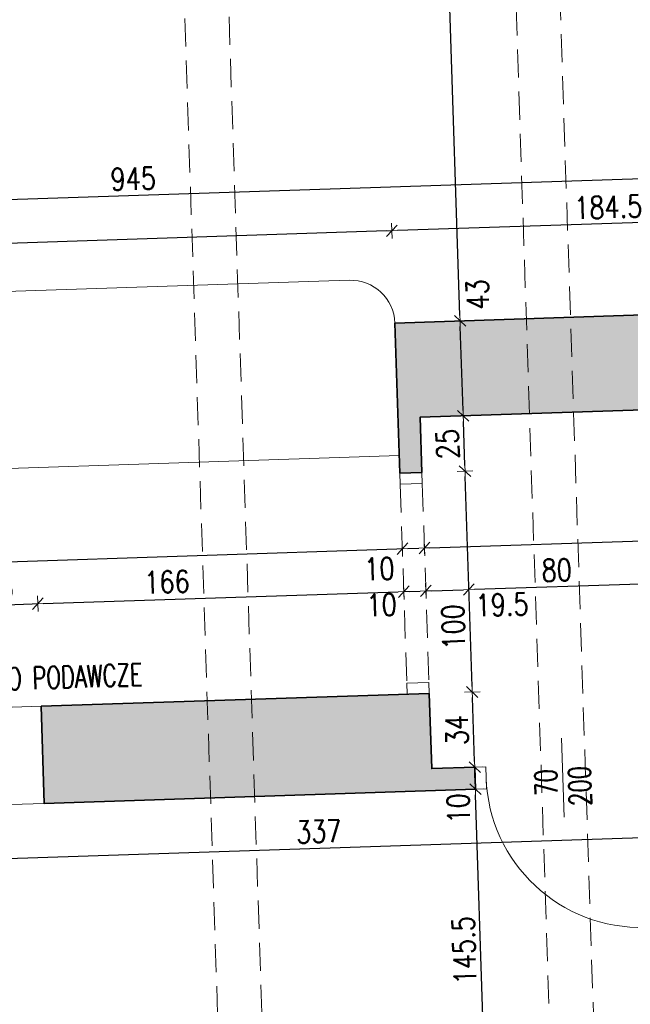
# Model space of a CAD drawing. Header units: millimetres. Extents: x 14400 to 93787, y -21104 to 39413.
# Tile 220 of 256: x 91048 to 91325, y -15149 to -14703. Entities that reach past the tile are written whole.
import ezdxf
from ezdxf.enums import TextEntityAlignment as Align

# ---------------------------------------------------------------- set-up
doc = ezdxf.new("R2010")
doc.units = ezdxf.units.MM
doc.linetypes.add('HIDDEN', pattern=[9.525, 6.35, -3.175])
for name, color, linetype, lineweight in [('!MODUS_HATCH_ŚCIANA', 254, 'Continuous', 9), ('__MODUS_ŚCIANY', 2, 'Continuous', 35), ('Cienka', 3, 'Continuous', 9), ('Drzwi', 1, 'Continuous', 15), ('Opis', 8, 'Continuous', 13), ('Opis_pom', 9, 'Continuous', 18), ('Widok', 1, 'Continuous', 15), ('WYMIAROWANIE', 1, 'Continuous', 18)]:
    doc.layers.add(name, color=color, linetype=linetype, lineweight=lineweight)
doc.styles.add('ARCHETYP', font='romans.shx', dxfattribs={"height": 15})
doc.styles.add('ARIAL', font='tahoma.ttf')
doc.styles.add('TXT', font='simplex.shx', dxfattribs={"width": 0.8})
doc.dimstyles.new('DIM50', dxfattribs={"dimscale": 5, "dimtxt": 2, "dimasz": 0.5, "dimexe": 0, "dimexo": 0, "dimgap": 0.5, "dimtad": 1, "dimdec": 4, "dimrnd": 0.5, "dimdsep": 46, "dimtxsty": 'TXT', "dimblk1": 'TICK1', "dimblk2": 'TICK1', "dimsah": 1, "dimcen": 0, "dimse1": 1, "dimse2": 1, "dimclrd": 1, "dimclre": 7, "dimclrt": 9, "dimadec": 0, "dimazin": 0, "dimtfac": 1, "dimtdec": 4, "dimtmove": 2, "dimatfit": 3, "dimldrblk": 'TICK1', "dimfxl": 1, "dimtolj": 1, "dimarcsym": 0})

# ---------------------------------------------------------------- blocks, each defined once
blk = doc.blocks.new('TICK1')
at = {"color": 2}
blk.add_line((-1, -1), (1, 1), dxfattribs=at)
at = {"color": 0}
for p, q in [((0, 0), (-1, 0)), ((0, -1.4), (0, 1.4))]:
    blk.add_line(p, q, dxfattribs=at)
blk = doc.blocks.new('*D397')
at = {"layer": 'DEFPOINTS', "color": 0, "transparency": 16777216}
for p in [(29292.97, 1118.15), (29477.47, 1095.51), (29292.97, 1061.51)]:
    blk.add_point(p, dxfattribs=at)
at = {"layer": 'WYMIAROWANIE', "color": 1, "lineweight": -2, "transparency": 16777216}
blk.add_line((29474.97, 1118.15), (29295.47, 1118.15), dxfattribs=at)
at = {"layer": 'WYMIAROWANIE', "color": 1, "linetype": 'ByBlock', "lineweight": -2, "transparency": 16777216, "xscale": 2.5, "yscale": 2.5, "zscale": 2.5, "rotation": 180}
blk.add_blockref('TICK1', (29292.97, 1118.15), dxfattribs=at)
at = {"layer": 'WYMIAROWANIE', "color": 1, "linetype": 'ByBlock', "lineweight": -2, "transparency": 16777216, "xscale": 2.5, "yscale": 2.5, "zscale": 2.5}
blk.add_blockref('TICK1', (29477.47, 1118.15), dxfattribs=at)
at = {"layer": 'WYMIAROWANIE', "color": 9, "transparency": 16777216, "insert": (29391.18, 1125.65), "char_height": 10, "attachment_point": 5, "style": 'TXT'}
blk.add_mtext('\\A1;184.5', dxfattribs=at)
blk = doc.blocks.new('*D396')
at = {"layer": 'DEFPOINTS', "color": 0, "transparency": 16777216}
for p in [(28762.47, 1118.15), (28762.47, 1095.51), (29292.97, 1061.51)]:
    blk.add_point(p, dxfattribs=at)
at = {"layer": 'WYMIAROWANIE', "color": 1, "lineweight": -2, "transparency": 16777216}
blk.add_line((29290.47, 1118.15), (28764.97, 1118.15), dxfattribs=at)
at = {"layer": 'WYMIAROWANIE', "color": 1, "linetype": 'ByBlock', "lineweight": -2, "transparency": 16777216, "xscale": 2.5, "yscale": 2.5, "zscale": 2.5, "rotation": 180}
blk.add_blockref('TICK1', (28762.47, 1118.15), dxfattribs=at)
at = {"layer": 'WYMIAROWANIE', "color": 1, "linetype": 'ByBlock', "lineweight": -2, "transparency": 16777216, "xscale": 2.5, "yscale": 2.5, "zscale": 2.5}
blk.add_blockref('TICK1', (29292.97, 1118.15), dxfattribs=at)
at = {"layer": 'WYMIAROWANIE', "color": 9, "transparency": 16777216, "insert": (29027.72, 1125.65), "char_height": 10, "attachment_point": 5, "style": 'TXT'}
blk.add_mtext('\\A1;530.5', dxfattribs=at)
blk = doc.blocks.new('*D393')
at = {"layer": 'DEFPOINTS', "color": 0, "transparency": 16777216}
for p in [(29667.47, 1138.02), (28722.47, 1076.37), (29667.47, 1076.37)]:
    blk.add_point(p, dxfattribs=at)
at = {"layer": 'WYMIAROWANIE', "color": 1, "lineweight": -2, "transparency": 16777216}
blk.add_line((28724.97, 1138.02), (29664.97, 1138.02), dxfattribs=at)
at = {"layer": 'WYMIAROWANIE', "color": 1, "linetype": 'ByBlock', "lineweight": -2, "transparency": 16777216, "xscale": 2.5, "yscale": 2.5, "zscale": 2.5, "rotation": 180}
blk.add_blockref('TICK1', (28722.47, 1138.02), dxfattribs=at)
at = {"layer": 'WYMIAROWANIE', "color": 1, "linetype": 'ByBlock', "lineweight": -2, "transparency": 16777216, "xscale": 2.5, "yscale": 2.5, "zscale": 2.5}
blk.add_blockref('TICK1', (29667.47, 1138.02), dxfattribs=at)
at = {"layer": 'WYMIAROWANIE', "color": 9, "transparency": 16777216, "insert": (29176.73, 1145.52), "char_height": 10, "attachment_point": 5, "style": 'TXT'}
blk.add_mtext('\\A1;945', dxfattribs=at)
blk = doc.blocks.new('*D406')
at = {"layer": 'DEFPOINTS', "color": 0, "transparency": 16777216}
for p in [(29127.22, 954.77), (29092.22, 915.37), (29127.22, 915.37)]:
    blk.add_point(p, dxfattribs=at)
at = {"layer": 'WYMIAROWANIE', "color": 1, "lineweight": -2, "transparency": 16777216}
blk.add_line((29094.72, 954.77), (29124.72, 954.77), dxfattribs=at)
at = {"layer": 'WYMIAROWANIE', "color": 1, "linetype": 'ByBlock', "lineweight": -2, "transparency": 16777216, "xscale": 2.5, "yscale": 2.5, "zscale": 2.5, "rotation": 180}
blk.add_blockref('TICK1', (29092.22, 954.77), dxfattribs=at)
at = {"layer": 'WYMIAROWANIE', "color": 1, "linetype": 'ByBlock', "lineweight": -2, "transparency": 16777216, "xscale": 2.5, "yscale": 2.5, "zscale": 2.5}
blk.add_blockref('TICK1', (29127.22, 954.77), dxfattribs=at)
at = {"layer": 'WYMIAROWANIE', "color": 9, "transparency": 16777216, "insert": (29109.72, 962.27), "char_height": 10, "attachment_point": 5, "style": 'TXT'}
blk.add_mtext('\\A1;35', dxfattribs=at)
blk = doc.blocks.new('*D405')
at = {"layer": 'DEFPOINTS', "color": 0, "transparency": 16777216}
for p in [(29292.97, 954.77), (29292.97, 917.87), (29127.22, 915.37)]:
    blk.add_point(p, dxfattribs=at)
at = {"layer": 'WYMIAROWANIE', "color": 1, "lineweight": -2, "transparency": 16777216}
blk.add_line((29129.72, 954.77), (29290.47, 954.77), dxfattribs=at)
at = {"layer": 'WYMIAROWANIE', "color": 1, "linetype": 'ByBlock', "lineweight": -2, "transparency": 16777216, "xscale": 2.5, "yscale": 2.5, "zscale": 2.5, "rotation": 180}
blk.add_blockref('TICK1', (29127.22, 954.77), dxfattribs=at)
at = {"layer": 'WYMIAROWANIE', "color": 1, "linetype": 'ByBlock', "lineweight": -2, "transparency": 16777216, "xscale": 2.5, "yscale": 2.5, "zscale": 2.5}
blk.add_blockref('TICK1', (29292.97, 954.77), dxfattribs=at)
at = {"layer": 'WYMIAROWANIE', "color": 9, "transparency": 16777216, "insert": (29186, 962.69), "char_height": 10, "attachment_point": 5, "style": 'TXT'}
blk.add_mtext('\\A1;166', dxfattribs=at)
blk = doc.blocks.new('*D404')
at = {"layer": 'DEFPOINTS', "color": 0, "transparency": 16777216}
for p in [(29302.97, 954.77), (29292.97, 917.87), (29302.97, 917.87)]:
    blk.add_point(p, dxfattribs=at)
at = {"layer": 'WYMIAROWANIE', "color": 1, "lineweight": -2, "transparency": 16777216}
blk.add_line((29295.47, 954.77), (29300.47, 954.77), dxfattribs=at)
at = {"layer": 'WYMIAROWANIE', "color": 1, "linetype": 'ByBlock', "lineweight": -2, "transparency": 16777216, "xscale": 2.5, "yscale": 2.5, "zscale": 2.5, "rotation": 180}
blk.add_blockref('TICK1', (29292.97, 954.77), dxfattribs=at)
at = {"layer": 'WYMIAROWANIE', "color": 1, "linetype": 'ByBlock', "lineweight": -2, "transparency": 16777216, "xscale": 2.5, "yscale": 2.5, "zscale": 2.5}
blk.add_blockref('TICK1', (29302.97, 954.77), dxfattribs=at)
at = {"layer": 'WYMIAROWANIE', "color": 9, "transparency": 16777216, "insert": (29282.75, 949.14), "char_height": 10, "attachment_point": 5, "style": 'TXT'}
blk.add_mtext('\\A1;10', dxfattribs=at)
blk = doc.blocks.new('*D403')
at = {"layer": 'DEFPOINTS', "color": 0, "transparency": 16777216}
for p in [(29322.47, 954.77), (29302.97, 917.87), (29322.47, 881.37)]:
    blk.add_point(p, dxfattribs=at)
at = {"layer": 'WYMIAROWANIE', "color": 1, "lineweight": -2, "transparency": 16777216}
blk.add_line((29305.47, 954.77), (29319.97, 954.77), dxfattribs=at)
at = {"layer": 'WYMIAROWANIE', "color": 1, "linetype": 'ByBlock', "lineweight": -2, "transparency": 16777216, "xscale": 2.5, "yscale": 2.5, "zscale": 2.5, "rotation": 180}
blk.add_blockref('TICK1', (29302.97, 954.77), dxfattribs=at)
at = {"layer": 'WYMIAROWANIE', "color": 1, "linetype": 'ByBlock', "lineweight": -2, "transparency": 16777216, "xscale": 2.5, "yscale": 2.5, "zscale": 2.5}
blk.add_blockref('TICK1', (29322.47, 954.77), dxfattribs=at)
at = {"layer": 'WYMIAROWANIE', "color": 9, "transparency": 16777216, "insert": (29337.24, 947.41), "char_height": 10, "attachment_point": 5, "style": 'TXT'}
blk.add_mtext('\\A1;19.5', dxfattribs=at)
blk = doc.blocks.new('*D402')
at = {"layer": 'DEFPOINTS', "color": 0, "transparency": 16777216}
for p in [(29402.47, 954.77), (29322.47, 881.37), (29402.47, 881.37)]:
    blk.add_point(p, dxfattribs=at)
at = {"layer": 'WYMIAROWANIE', "color": 1, "lineweight": -2, "transparency": 16777216}
blk.add_line((29324.97, 954.77), (29399.97, 954.77), dxfattribs=at)
at = {"layer": 'WYMIAROWANIE', "color": 1, "linetype": 'ByBlock', "lineweight": -2, "transparency": 16777216, "xscale": 2.5, "yscale": 2.5, "zscale": 2.5, "rotation": 180}
blk.add_blockref('TICK1', (29322.47, 954.77), dxfattribs=at)
at = {"layer": 'WYMIAROWANIE', "color": 1, "linetype": 'ByBlock', "lineweight": -2, "transparency": 16777216, "xscale": 2.5, "yscale": 2.5, "zscale": 2.5}
blk.add_blockref('TICK1', (29402.47, 954.77), dxfattribs=at)
at = {"layer": 'WYMIAROWANIE', "color": 9, "transparency": 16777216, "insert": (29362.47, 962.27), "char_height": 10, "attachment_point": 5, "style": 'TXT'}
blk.add_mtext('\\A1;80', dxfattribs=at)
blk = doc.blocks.new('*D436')
at = {"layer": 'DEFPOINTS', "color": 0, "transparency": 16777216}
for p in [(29292.97, 974.21), (28625.99, 908.37), (29292.97, 908.37)]:
    blk.add_point(p, dxfattribs=at)
at = {"layer": 'WYMIAROWANIE', "color": 1, "lineweight": -2, "transparency": 16777216}
blk.add_line((28628.49, 974.21), (29290.47, 974.21), dxfattribs=at)
at = {"layer": 'WYMIAROWANIE', "color": 1, "linetype": 'ByBlock', "lineweight": -2, "transparency": 16777216, "xscale": 2.5, "yscale": 2.5, "zscale": 2.5, "rotation": 180}
blk.add_blockref('TICK1', (28625.99, 974.21), dxfattribs=at)
at = {"layer": 'WYMIAROWANIE', "color": 1, "linetype": 'ByBlock', "lineweight": -2, "transparency": 16777216, "xscale": 2.5, "yscale": 2.5, "zscale": 2.5}
blk.add_blockref('TICK1', (29292.97, 974.21), dxfattribs=at)
at = {"layer": 'WYMIAROWANIE', "color": 9, "transparency": 16777216, "insert": (28959.48, 981.71), "char_height": 10, "attachment_point": 5, "style": 'TXT'}
blk.add_mtext('\\A1;667', dxfattribs=at)
blk = doc.blocks.new('*D440')
at = {"layer": 'DEFPOINTS', "color": 0, "transparency": 16777216}
for p in [(29302.97, 1033.37), (29302.97, 974.21), (29292.97, 908.37)]:
    blk.add_point(p, dxfattribs=at)
at = {"layer": 'WYMIAROWANIE', "color": 1, "lineweight": -2, "transparency": 16777216}
blk.add_line((29295.47, 974.21), (29300.47, 974.21), dxfattribs=at)
at = {"layer": 'WYMIAROWANIE', "color": 1, "linetype": 'ByBlock', "lineweight": -2, "transparency": 16777216, "xscale": 2.5, "yscale": 2.5, "zscale": 2.5, "rotation": 180}
blk.add_blockref('TICK1', (29292.97, 974.21), dxfattribs=at)
at = {"layer": 'WYMIAROWANIE', "color": 1, "linetype": 'ByBlock', "lineweight": -2, "transparency": 16777216, "xscale": 2.5, "yscale": 2.5, "zscale": 2.5}
blk.add_blockref('TICK1', (29302.97, 974.21), dxfattribs=at)
at = {"layer": 'WYMIAROWANIE', "color": 9, "transparency": 16777216, "insert": (29282.29, 965.46), "char_height": 10, "attachment_point": 5, "style": 'TXT'}
blk.add_mtext('\\A1;10', dxfattribs=at)
blk = doc.blocks.new('*D439')
at = {"layer": 'DEFPOINTS', "color": 0, "transparency": 16777216}
for p in [(29302.97, 1033.37), (29667.47, 1033.37), (29667.47, 974.21)]:
    blk.add_point(p, dxfattribs=at)
at = {"layer": 'WYMIAROWANIE', "color": 1, "lineweight": -2, "transparency": 16777216}
blk.add_line((29305.47, 974.21), (29664.97, 974.21), dxfattribs=at)
at = {"layer": 'WYMIAROWANIE', "color": 1, "linetype": 'ByBlock', "lineweight": -2, "transparency": 16777216, "xscale": 2.5, "yscale": 2.5, "zscale": 2.5, "rotation": 180}
blk.add_blockref('TICK1', (29302.97, 974.21), dxfattribs=at)
at = {"layer": 'WYMIAROWANIE', "color": 1, "linetype": 'ByBlock', "lineweight": -2, "transparency": 16777216, "xscale": 2.5, "yscale": 2.5, "zscale": 2.5}
blk.add_blockref('TICK1', (29667.47, 974.21), dxfattribs=at)
at = {"layer": 'WYMIAROWANIE', "color": 9, "transparency": 16777216, "insert": (29485.22, 981.71), "char_height": 10, "attachment_point": 5, "style": 'TXT'}
blk.add_mtext('\\A1;364.5', dxfattribs=at)
blk = doc.blocks.new('*D493')
at = {"layer": 'DEFPOINTS', "color": 0, "transparency": 16777216}
for p in [(29082.47, 864.37), (29419.47, 864.37), (29419.47, 840.07)]:
    blk.add_point(p, dxfattribs=at)
at = {"layer": 'WYMIAROWANIE', "color": 1, "lineweight": -2, "transparency": 16777216}
blk.add_line((29084.97, 840.07), (29416.97, 840.07), dxfattribs=at)
at = {"layer": 'WYMIAROWANIE', "color": 1, "linetype": 'ByBlock', "lineweight": -2, "transparency": 16777216, "xscale": 2.5, "yscale": 2.5, "zscale": 2.5, "rotation": 180}
blk.add_blockref('TICK1', (29082.47, 840.07), dxfattribs=at)
at = {"layer": 'WYMIAROWANIE', "color": 1, "linetype": 'ByBlock', "lineweight": -2, "transparency": 16777216, "xscale": 2.5, "yscale": 2.5, "zscale": 2.5}
blk.add_blockref('TICK1', (29419.47, 840.07), dxfattribs=at)
at = {"layer": 'WYMIAROWANIE', "color": 9, "transparency": 16777216, "insert": (29250.97, 847.57), "char_height": 10, "attachment_point": 5, "style": 'TXT'}
blk.add_mtext('\\A1;337', dxfattribs=at)
blk = doc.blocks.new('*D499')
at = {"layer": 'DEFPOINTS', "color": 0, "transparency": 16777216}
for p in [(29322.47, 864.37), (29419.47, 864.37), (29419.47, 718.95)]:
    blk.add_point(p, dxfattribs=at)
at = {"layer": 'WYMIAROWANIE', "color": 1, "lineweight": -2, "transparency": 16777216}
blk.add_line((29322.47, 721.45), (29322.47, 861.87), dxfattribs=at)
at = {"layer": 'WYMIAROWANIE', "color": 1, "linetype": 'ByBlock', "lineweight": -2, "transparency": 16777216, "xscale": 2.5, "yscale": 2.5, "zscale": 2.5}
for p, rotation in [((29322.47, 864.37), 90), ((29322.47, 718.95), 270)]:
    blk.add_blockref('TICK1', p, dxfattribs=dict(at, rotation=rotation))
at = {"layer": 'WYMIAROWANIE', "color": 9, "transparency": 16777216, "insert": (29314.97, 791.66), "char_height": 10, "attachment_point": 5, "rotation": 90, "style": 'TXT'}
blk.add_mtext('\\A1;145.5', dxfattribs=at)
blk = doc.blocks.new('*D452')
at = {"layer": 'DEFPOINTS', "color": 0, "transparency": 16777216}
for p in [(29302.97, 874.37), (29322.47, 874.37), (29419.47, 864.37)]:
    blk.add_point(p, dxfattribs=at)
at = {"layer": 'WYMIAROWANIE', "color": 1, "lineweight": -2, "transparency": 16777216}
blk.add_line((29322.47, 866.87), (29322.47, 871.87), dxfattribs=at)
at = {"layer": 'WYMIAROWANIE', "color": 1, "linetype": 'ByBlock', "lineweight": -2, "transparency": 16777216, "xscale": 2.5, "yscale": 2.5, "zscale": 2.5}
for p, rotation in [((29322.47, 874.37), 90), ((29322.47, 864.37), 270)]:
    blk.add_blockref('TICK1', p, dxfattribs=dict(at, rotation=rotation))
at = {"layer": 'WYMIAROWANIE', "color": 9, "transparency": 16777216, "insert": (29314.49, 855.94), "char_height": 10, "attachment_point": 5, "rotation": 90, "style": 'TXT'}
blk.add_mtext('\\A1;10', dxfattribs=at)
blk = doc.blocks.new('*D453')
at = {"layer": 'DEFPOINTS', "color": 0, "transparency": 16777216}
for p in [(29302.97, 908.37), (29322.47, 908.37), (29302.97, 874.37)]:
    blk.add_point(p, dxfattribs=at)
at = {"layer": 'WYMIAROWANIE', "color": 1, "lineweight": -2, "transparency": 16777216}
blk.add_line((29322.47, 876.87), (29322.47, 905.87), dxfattribs=at)
at = {"layer": 'WYMIAROWANIE', "color": 1, "linetype": 'ByBlock', "lineweight": -2, "transparency": 16777216, "xscale": 2.5, "yscale": 2.5, "zscale": 2.5}
for p, rotation in [((29322.47, 908.37), 90), ((29322.47, 874.37), 270)]:
    blk.add_blockref('TICK1', p, dxfattribs=dict(at, rotation=rotation))
at = {"layer": 'WYMIAROWANIE', "color": 9, "transparency": 16777216, "insert": (29314.97, 891.37), "char_height": 10, "attachment_point": 5, "rotation": 90, "style": 'TXT'}
blk.add_mtext('\\A1;34', dxfattribs=at)
blk = doc.blocks.new('*D473')
at = {"layer": 'DEFPOINTS', "color": 0, "transparency": 16777216}
for p in [(29302.97, 1008.37), (29322.47, 1008.37), (29302.97, 908.37)]:
    blk.add_point(p, dxfattribs=at)
at = {"layer": 'WYMIAROWANIE', "color": 1, "lineweight": -2, "transparency": 16777216}
blk.add_line((29322.47, 910.87), (29322.47, 1005.87), dxfattribs=at)
at = {"layer": 'WYMIAROWANIE', "color": 1, "linetype": 'ByBlock', "lineweight": -2, "transparency": 16777216, "xscale": 2.5, "yscale": 2.5, "zscale": 2.5}
for p, rotation in [((29322.47, 1008.37), 90), ((29322.47, 908.37), 270)]:
    blk.add_blockref('TICK1', p, dxfattribs=dict(at, rotation=rotation))
at = {"layer": 'WYMIAROWANIE', "color": 9, "transparency": 16777216, "insert": (29314.87, 938.07), "char_height": 10, "attachment_point": 5, "rotation": 90, "style": 'TXT'}
blk.add_mtext('\\A1;100', dxfattribs=at)
blk = doc.blocks.new('*D459')
at = {"layer": 'DEFPOINTS', "color": 0, "transparency": 16777216}
for p in [(29302.97, 1033.37), (29322.47, 1033.37), (29302.97, 1008.37)]:
    blk.add_point(p, dxfattribs=at)
at = {"layer": 'WYMIAROWANIE', "color": 1, "lineweight": -2, "transparency": 16777216}
blk.add_line((29322.47, 1010.87), (29322.47, 1030.87), dxfattribs=at)
at = {"layer": 'WYMIAROWANIE', "color": 1, "linetype": 'ByBlock', "lineweight": -2, "transparency": 16777216, "xscale": 2.5, "yscale": 2.5, "zscale": 2.5}
for p, rotation in [((29322.47, 1033.37), 90), ((29322.47, 1008.37), 270)]:
    blk.add_blockref('TICK1', p, dxfattribs=dict(at, rotation=rotation))
at = {"layer": 'WYMIAROWANIE', "color": 9, "transparency": 16777216, "insert": (29314.97, 1020.87), "char_height": 10, "attachment_point": 5, "rotation": 90, "style": 'TXT'}
blk.add_mtext('\\A1;25', dxfattribs=at)
blk = doc.blocks.new('*D501')
at = {"layer": 'DEFPOINTS', "color": 0, "transparency": 16777216}
for p in [(29322.47, 1076.37), (29322.47, 1076.37), (29302.97, 1033.37)]:
    blk.add_point(p, dxfattribs=at)
at = {"layer": 'WYMIAROWANIE', "color": 1, "lineweight": -2, "transparency": 16777216}
blk.add_line((29322.47, 1035.87), (29322.47, 1073.87), dxfattribs=at)
at = {"layer": 'WYMIAROWANIE', "color": 1, "linetype": 'ByBlock', "lineweight": -2, "transparency": 16777216, "xscale": 2.5, "yscale": 2.5, "zscale": 2.5}
for p, rotation in [((29322.47, 1076.37), 90), ((29322.47, 1033.37), 270)]:
    blk.add_blockref('TICK1', p, dxfattribs=dict(at, rotation=rotation))
at = {"layer": 'WYMIAROWANIE', "color": 9, "transparency": 16777216, "insert": (29330.8, 1088), "char_height": 10, "attachment_point": 5, "rotation": 90, "style": 'TXT'}
blk.add_mtext('\\A1;43', dxfattribs=at)
blk = doc.blocks.new('*D451')
at = {"layer": 'DEFPOINTS', "color": 0, "transparency": 16777216}
for p in [(29322.47, 1636.37), (29322.47, 1636.37), (29322.47, 1076.37)]:
    blk.add_point(p, dxfattribs=at)
at = {"layer": 'WYMIAROWANIE', "color": 1, "lineweight": -2, "transparency": 16777216}
blk.add_line((29322.47, 1078.87), (29322.47, 1633.87), dxfattribs=at)
at = {"layer": 'WYMIAROWANIE', "color": 1, "linetype": 'ByBlock', "lineweight": -2, "transparency": 16777216, "xscale": 2.5, "yscale": 2.5, "zscale": 2.5}
for p, rotation in [((29322.47, 1636.37), 90), ((29322.47, 1076.37), 270)]:
    blk.add_blockref('TICK1', p, dxfattribs=dict(at, rotation=rotation))
at = {"layer": 'WYMIAROWANIE', "color": 9, "transparency": 16777216, "insert": (29314.97, 1356.37), "char_height": 10, "attachment_point": 5, "rotation": 90, "style": 'TXT'}
blk.add_mtext('\\A1;560', dxfattribs=at)
blk = doc.blocks.new('JUHJHH')
at = {"layer": '!MODUS_HATCH_ŚCIANA', "ltscale": 2}
h = blk.add_hatch(color=256, dxfattribs=at)
h.dxf.hatch_style = 1
h.paths.add_polyline_path([(29477.4719, 1076.36976), (29292.9719, 1076.36976), (29292.9719, 1008.36976), (29302.9719, 1008.36976), (29302.9719, 1033.36976), (29477.4719, 1033.36976)])
h = blk.add_hatch(color=256, dxfattribs=at)
h.dxf.hatch_style = 1
h.paths.add_polyline_path([(29302.9719, 908.36976), (29127.21605, 908.36976), (29127.21605, 864.36976), (29322.4719, 864.36976), (29322.4719, 874.36976), (29302.9719, 874.36976)])
at = {"layer": '__MODUS_ŚCIANY'}
for points in [[(29477.4719, 1076.36976), (29292.9719, 1076.36976), (29292.9719, 1008.36976)], [(29477.4719, 1033.36976), (29302.9719, 1033.36976), (29302.9719, 1008.36976)], [(29292.9719, 1008.36976), (29302.9719, 1008.36976)], [(29302.9719, 908.36976), (29127.21605, 908.36976)], [(29127.21605, 908.36976), (29127.21605, 864.36976)], [(29302.9719, 908.36976), (29302.9719, 874.36976), (29322.4719, 874.36976)], [(29322.4719, 874.36976), (29322.4719, 864.36976)], [(29322.4719, 874.36976), (29322.4719, 864.36976)], [(29127.21605, 864.36976), (29322.4719, 864.36976)]]:
    blk.add_lwpolyline(points, dxfattribs=at)
at = {"layer": 'Cienka', "linetype": 'HIDDEN', "ltscale": 2}
for points in [[(29202.4719, 1636.36976), (29202.4719, 479.83194)], [(29222.4719, 480.67228), (29222.4719, 1636.36976)], [(29352.4719, 1636.36976), (29352.4719, 486.13446)], [(29372.4719, 486.9748), (29372.4719, 1636.36976)]]:
    blk.add_lwpolyline(points, dxfattribs=at)
at = {"layer": 'Drzwi'}
for points in [[(29292.9719, 1008.36976), (29302.9719, 1008.36976), (29302.9719, 1003.36976), (29292.9719, 1003.36976)], [(29292.9719, 913.36976), (29302.9719, 913.36976), (29302.9719, 908.36976), (29292.9719, 908.36976)], [(29327.4719, 874.36976), (29327.4719, 864.36976), (29322.4719, 864.36976), (29322.4719, 874.36976)]]:
    blk.add_lwpolyline(points, close=True, dxfattribs=at)
blk.add_lwpolyline([(29362.10029, 886.23296), (29362.10029, 850.40962)], dxfattribs=at)
blk.add_arc((29397.4719, 869.36976), 70, 180, 270, dxfattribs=at)
at = {"layer": 'Widok'}
for points in [[(28862.4719, 908.36976), (28861.98515, 945.18125, 0.382244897), (28782.4719, 1016.36976), (28682.4719, 1016.36976), (28682.4719, 1016.36976, -0.414213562), (28642.4719, 1056.36976), (28642.4719, 1056.36976, -0.414213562), (28682.4719, 1096.36976), (29272.9719, 1096.36976, -0.414213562), (29292.9719, 1076.36976), (29292.9719, 1076.36976)], [(29292.9719, 1016.36976), (29002.4719, 1016.36976, 0.414213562), (28942.4719, 956.36976), (28942.4719, 908.36976)]]:
    blk.add_lwpolyline(points, format="xyb", dxfattribs=at)
at = {"layer": 'Widok', "linetype": 'HIDDEN', "ltscale": 2}
for points in [[(29292.9719, 1003.36976), (29292.9719, 913.36976)], [(29302.9719, 1003.36976), (29302.9719, 913.36976)]]:
    blk.add_lwpolyline(points, dxfattribs=at)
at = {"layer": 'Widok', "ltscale": 2}
for points in [[(29092.21605, 908.36976), (29127.21605, 908.36976)], [(29092.21605, 864.36976), (29127.21605, 864.36976)]]:
    blk.add_lwpolyline(points, dxfattribs=at)
at = {"layer": 'Opis', "style": 'ARCHETYP', "width": 0.7}
blk.add_text('OKIENKO PODAWCZE ', height=10, dxfattribs=at).set_placement((29078.38867, 916.19763))
for s, p in [('70', (29359.48364, 860.34216)), ('200', (29374.69998, 855.25785))]:
    blk.add_text(s, height=10, rotation=89.6818433, dxfattribs=at).set_placement(p)
at = {"layer": 'Opis_pom', "ltscale": 0.7, "style": 'ARIAL'}
for tag, p in [('1.1', (29155.34141, 1328.81247)), ('1.2', (29440.67495, 915.12556)), ('1.7', (28864.32245, 797.38078)), ('1.3', (29507.96542, 694.00648)), ('1.4', (29272.14264, 692.64264)), ('1.6', (28836.04153, 595.92607)), ('1.5', (28969.67619, 596.81054))]:
    blk.add_attdef(tag, text='', height=11.968, dxfattribs=at).set_placement(p, align=Align.MIDDLE_CENTER)
at = {"layer": 'WYMIAROWANIE'}
for base, p1, p2, picture, middle in [((29322.4719, 1636.36976), (29322.4719, 1076.36976), (29322.4719, 1636.36976), '*D451', (29314.9719, 1356.36976)), ((29322.4719, 1033.36976), (29302.9719, 1008.36976), (29302.9719, 1033.36976), '*D459', (29314.9719, 1020.86976)), ((29322.4719, 908.36976), (29302.9719, 874.36976), (29302.9719, 908.36976), '*D453', (29314.9719, 891.36976)), ((29322.4719, 864.36976), (29419.4719, 718.94959), (29419.4719, 864.36976), '*D499', (29314.9719, 791.65967))]:
    dim = blk.add_linear_dim(base=base, p1=p1, p2=p2, angle=90, dimstyle='DIM50', dxfattribs=at)
    dim.commit()
    dim.dimension.update_dxf_attribs({"geometry": picture, "text_midpoint": middle})
for base, p1, p2, picture, middle in [((29667.4719, 1138.0172), (28722.4719, 1076.36976), (29667.4719, 1076.36976), '*D393', (29176.73186, 1145.5172)), ((29292.9719, 1118.14853), (29477.4719, 1095.50914), (29292.9719, 1061.50914), '*D397', (29391.17645, 1125.64853)), ((29302.9719, 974.21003), (29292.9719, 908.36976), (29302.9719, 1033.36976), '*D440', (29282.28676, 965.46003)), ((29292.9719, 954.765781), (29127.216052, 915.369755), (29292.9719, 917.869755), '*D405', (29185.995272, 962.690843)), ((29302.9719, 954.76578), (29292.9719, 917.86976), (29302.9719, 917.86976), '*D404', (29282.75125, 949.13737)), ((29322.4719, 954.76578), (29302.9719, 917.86976), (29322.4719, 881.36976), '*D403', (29337.23839, 947.4085))]:
    dim = blk.add_linear_dim(base=base, p1=p1, p2=p2, dimstyle='DIM50', dxfattribs=at)
    dim.commit()
    dim.dimension.update_dxf_attribs({"geometry": picture, "text_midpoint": middle, "dimtype": 160})
for base, p1, p2, picture, middle in [((28762.4719, 1118.14853), (29292.9719, 1061.50914), (28762.4719, 1095.50914), '*D396', (29027.7219, 1125.64853)), ((29667.4719, 974.21003), (29302.9719, 1033.36976), (29667.4719, 1033.36976), '*D439', (29485.2219, 981.71003)), ((29292.9719, 974.21003), (28625.9874, 908.36976), (29292.9719, 908.36976), '*D436', (28959.47965, 981.71003)), ((29127.21605, 954.76578), (29092.21605, 915.36976), (29127.21605, 915.36976), '*D406', (29109.71605, 962.26578)), ((29402.4719, 954.76578), (29322.4719, 881.36976), (29402.4719, 881.36976), '*D402', (29362.4719, 962.26578)), ((29419.4719, 840.06655), (29082.4719, 864.36976), (29419.4719, 864.36976), '*D493', (29250.9719, 847.56655))]:
    dim = blk.add_linear_dim(base=base, p1=p1, p2=p2, dimstyle='DIM50', dxfattribs=at)
    dim.commit()
    dim.dimension.update_dxf_attribs({"geometry": picture, "text_midpoint": middle})
for base, p1, p2, picture, middle in [((29322.4719, 1076.36976), (29302.9719, 1033.36976), (29322.4719, 1076.36976), '*D501', (29330.80028, 1087.99674)), ((29322.4719, 1008.36976), (29302.9719, 908.36976), (29302.9719, 1008.36976), '*D473', (29314.86581, 938.06689)), ((29322.4719, 874.36976), (29419.4719, 864.36976), (29302.9719, 874.36976), '*D452', (29314.49326, 855.94269))]:
    dim = blk.add_linear_dim(base=base, p1=p1, p2=p2, angle=90, dimstyle='DIM50', dxfattribs=at)
    dim.commit()
    dim.dimension.update_dxf_attribs({"geometry": picture, "text_midpoint": middle, "dimtype": 160})

msp = doc.modelspace()

# ---------------------------------------------------------------- block references
at = {"layer": 'DEFPOINTS', "color": 2, "rotation": 1.885153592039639}
msp.add_blockref('JUHJHH', (61976.5022, -16879.91221), dxfattribs=at)

doc.saveas('drawing.dxf')
